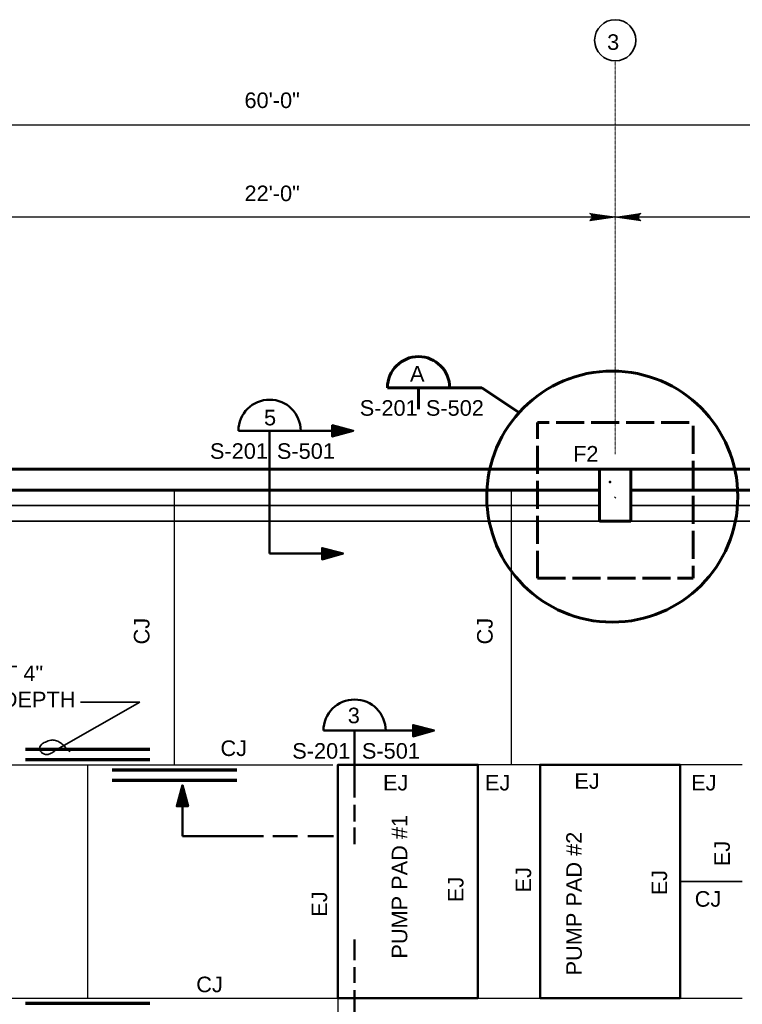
# Model space of a CAD drawing. Extents: x 325 to 1619, y 1797 to 2746.
# Tile 7 of 11: x 812 to 1091, y 2366 to 2746. Entities that reach past the tile are written whole.
import ezdxf

# ---------------------------------------------------------------- set-up
doc = ezdxf.new("R2010")
doc.units = 0
doc.header["$LTSCALE"] = 0.075
doc.header["$MEASUREMENT"] = 0
doc.linetypes.add('ACAD_ISO02W100', pattern=[180, 144, -36])
doc.linetypes.add('DGN Style 7', pattern=[0.701274, 0.315574, -0.140255, 0.105191, -0.140255])
for name, color, linetype, lineweight in [('40', 7, 'Continuous', 18), ('S-Anno-Dims', 33, 'Continuous', 35), ('S-Anno-Symb', 6, 'Continuous', 50), ('S-Anno-Text', 53, 'Continuous', 35), ('S-COLS-CNTR', 166, 'DGN Style 7', 0), ('S-Cols-Prim', 6, 'Continuous', 50), ('S-Fndn-Grbm', 4, 'Continuous', 60), ('S-Fndn-Peds', 4, 'Continuous', 60), ('S-Grid-Iden', 1, 'Continuous', 35), ('S-Join-Cnst', 3, 'Continuous', 30), ('S-Join-Ctrl', 1, 'Continuous', 35), ('S-Pads-Eqpm', 6, 'Continuous', 50), ('S-Slab-Dran', 25, 'Continuous', 35), ('S-Slab-Rbar', 7, 'Continuous', 70)]:
    doc.layers.add(name, color=color, linetype=linetype, lineweight=lineweight)
doc.styles.add('NOTES', font='romans.shx')
doc.styles.add('Text', font='ARIAL.TTF', dxfattribs={"height": 0.125})

# ---------------------------------------------------------------- blocks, each defined once
blk = doc.blocks.new('W10x19')
at = {"layer": 'S-Cols-Prim'}
blk.add_line((-195737.04, -508269.98), (-195736.79, -508269.73), dxfattribs=at)
blk.add_point((-195738.93, -508263.87), dxfattribs=at)
blk = doc.blocks.new('LARROW')
at = {"color": 0, "linetype": 'ByBlock', "lineweight": -2, "flags": 128}
blk.add_lwpolyline([(-4.93, 0.71), (0, 0), (-4.92, -0.71), (-4.77, -0.59), (-4.55, -0.38), (-4.44, -0.19), (-4.42, 0), (-4.46, 0.21), (-4.57, 0.41), (-4.79, 0.61), (-4.93, 0.71), (-0.15, 0.01), (-4.76, -0.67), (-4.62, -0.56), (-4.39, -0.34), (-4.32, -0.06), (-4.37, 0.22), (-4.5, 0.41), (-4.67, 0.57), (-4.78, 0.65), (-0.41, 0.01), (-4.56, -0.59), (-4.41, -0.49), (-4.33, -0.37), (-4.25, -0.21), (-4.21, 0.01), (-4.23, 0.19), (-4.32, 0.33), (-4.5, 0.44), (-4.61, 0.58), (-0.71, 0.01), (-4.33, -0.5), (-4.17, -0.3), (-4.12, -0.06), (-4.14, 0.22), (-4.45, 0.51), (-1.05, 0.02), (-4.12, -0.41), (-4.07, -0.26), (-3.98, -0.04), (-4.04, 0.21), (-4.28, 0.43), (-1.36, 0.02), (-4.01, -0.31), (-3.92, -0.14), (-3.88, 0.04), (-4.07, 0.33), (-1.73, 0.02), (-3.85, -0.24), (-3.79, -0.11), (-3.77, 0.04), (-3.92, 0.25), (-2.17, 0.02), (-3.71, -0.15), (-3.67, 0.05), (-3.81, 0.17), (-2.53, 0.02), (-3.61, -0.09), (-3.63, 0.1), (-2.9, 0.02), (-3.57, -0.03), (-3.59, 0.03), (-3.36, 0.03)], dxfattribs=at)

msp = doc.modelspace()

# ---------------------------------------------------------------- linework, layer by layer
at = {"layer": '40', "color": 211, "linetype": 'Continuous', "lineweight": 60}
for p, q in [((953.99572, 2604.21374, -0.00197), (990.43897, 2604.21374, -0.00197)), ((965.99572, 2604.21374, -0.00197), (965.99572, 2595.95774, -0.00197)), ((990.43897, 2604.21374, -0.00197), (1004.56297, 2594.78849, -0.00197))]:
    msp.add_line(p, q, dxfattribs=at)
msp.add_circle((1040.73797, 2562.20099, -0.00197), 48.4225, dxfattribs=at)
msp.add_arc((966.01012, 2604.22334, -0.00197), 12, 0, 180, dxfattribs=at)
at = {"layer": 'S-Anno-Dims', "lineweight": 30}
for p, q in [((1269.68189, 2705.57204), (549.96939, 2705.57204)), ((1041.88689, 2670.07204), (777.89189, 2670.07204)), ((1257.88189, 2670.07204), (1041.88689, 2670.07204))]:
    msp.add_line(p, q, dxfattribs=at)
at = {"layer": 'S-Anno-Symb'}
for p, q in [((896.54597, 2587.58987, -0.00197), (937.56747, 2587.58987, -0.00197)), ((908.54597, 2587.58987, -0.00197), (908.54597, 2540.19299, -0.00197)), ((908.54597, 2540.19299, -0.00197), (934.29435, 2540.19299, -0.00197)), ((929.33318, 2471.90604), (972.03518, 2471.90604)), ((941.33318, 2471.90604), (941.33318, 2446.06366)), ((874.90297, 2449.35533, -0.00197), (874.90297, 2431.1692, -0.00197)), ((941.33318, 2443.26991), (941.33318, 2436.88404)), ((941.33318, 2434.48929), (941.33318, 2428.10341)), ((874.90297, 2431.1692, -0.00197), (906.25834, 2431.1692, -0.00197)), ((909.85772, 2431.1692, -0.00197), (919.36597, 2431.1692, -0.00197)), ((923.25572, 2431.1692, -0.00197), (933.19609, 2431.1692, -0.00197)), ((941.33318, 2391.38591), (941.33318, 2383.40366)), ((941.33318, 2380.60979), (941.33318, 2374.62304)), ((941.33318, 2371.82929), (941.33318, 2343.79104))]:
    msp.add_line(p, q, dxfattribs=at)
at = {"layer": 'S-Anno-Symb', "elevation": -0.00197, "flags": 128}
for points in [[(940.84047, 2587.58987), (932.72847, 2589.74987), (932.72847, 2585.38187), (940.84047, 2587.58987), (932.80647, 2589.59987), (932.78847, 2585.53187), (940.48047, 2587.58387), (932.95647, 2589.40187), (932.89047, 2585.72987), (940.09647, 2587.58387), (933.17247, 2589.16187), (933.08847, 2585.98187), (939.65247, 2587.55987), (933.37047, 2588.95187), (933.33447, 2586.22187), (939.14247, 2587.54787), (933.57447, 2588.69987), (933.46647, 2586.40187), (938.54247, 2587.51787), (933.80847, 2588.43587), (933.69447, 2586.64187), (937.83447, 2587.51787), (934.07847, 2588.13587), (933.89847, 2586.93587), (937.18647, 2587.49987), (934.33047, 2587.86587), (934.12047, 2587.13387), (936.49047, 2587.46387), (934.45047, 2587.62587), (934.31247, 2587.30187), (935.33847, 2587.44587)], [(936.91272, 2540.19299), (928.80072, 2542.35299), (928.80072, 2537.98499), (936.91272, 2540.19299), (928.87872, 2542.20299), (928.86072, 2538.13499), (936.55272, 2540.18699), (929.02872, 2542.00499), (928.96272, 2538.33299), (936.16872, 2540.18699), (929.24472, 2541.76499), (929.16072, 2538.58499), (935.72472, 2540.16299), (929.44272, 2541.55499), (929.40672, 2538.82499), (935.21472, 2540.15099), (929.64672, 2541.30299), (929.53872, 2539.00499), (934.61472, 2540.12099), (929.88072, 2541.03899), (929.76672, 2539.24499), (933.90672, 2540.12099), (930.15072, 2540.73899), (929.97072, 2539.53899), (933.25872, 2540.10299), (930.40272, 2540.46899), (930.19272, 2539.73699), (932.56272, 2540.06699), (930.52272, 2540.22899), (930.38472, 2539.90499), (931.41072, 2540.04899)], [(874.90297, 2450.84833), (872.74297, 2442.73633), (877.11097, 2442.73633), (874.90297, 2450.84833), (872.89297, 2442.81433), (876.96097, 2442.79633), (874.90897, 2450.48833), (873.09097, 2442.96433), (876.76297, 2442.89833), (874.90897, 2450.10433), (873.33097, 2443.18033), (876.51097, 2443.09633), (874.93297, 2449.66033), (873.54097, 2443.37833), (876.27097, 2443.34233), (874.94497, 2449.15033), (873.79297, 2443.58233), (876.09097, 2443.47433), (874.97497, 2448.55033), (874.05697, 2443.81633), (875.85097, 2443.70233), (874.97497, 2447.84233), (874.35697, 2444.08633), (875.55697, 2443.90633), (874.99297, 2447.19433), (874.62697, 2444.33833), (875.35897, 2444.12833), (875.02897, 2446.49833), (874.86697, 2444.45833), (875.19097, 2444.32033), (875.04697, 2445.34633)]]:
    msp.add_lwpolyline(points, dxfattribs=at)
at = {"layer": 'S-Anno-Symb', "flags": 128}
msp.add_lwpolyline([(972.03518, 2471.90604), (963.92318, 2474.06604), (963.92318, 2469.69804), (972.03518, 2471.90604), (964.00118, 2473.91604), (963.98318, 2469.84804), (971.67518, 2471.90004), (964.15118, 2473.71804), (964.08518, 2470.04604), (971.29118, 2471.90004), (964.36718, 2473.47804), (964.28318, 2470.29804), (970.84718, 2471.87604), (964.56518, 2473.26804), (964.52918, 2470.53804), (970.33718, 2471.86404), (964.76918, 2473.01604), (964.66118, 2470.71804), (969.73718, 2471.83404), (965.00318, 2472.75204), (964.88918, 2470.95804), (969.02918, 2471.83404), (965.27318, 2472.45204), (965.09318, 2471.25204), (968.38118, 2471.81604), (965.52518, 2472.18204), (965.31518, 2471.45004), (967.68518, 2471.78004), (965.64518, 2471.94204), (965.50718, 2471.61804), (966.53318, 2471.76204)], dxfattribs=at)
at = {"layer": 'S-Anno-Symb'}
for centre in [(908.56037, 2587.59947, -0.00197), (941.34758, 2471.91564)]:
    msp.add_arc(centre, 12, 0, 180, dxfattribs=at)
at = {"layer": 'S-Anno-Text'}
for p, q in [((858.51219, 2482.85309, 0.00197), (825.64131, 2464.08859, 0.00197)), ((835.55381, 2482.85309, 0.00197), (858.51219, 2482.85309, 0.00197))]:
    msp.add_line(p, q, dxfattribs=at)
msp.add_open_spline([(825.64131, 2464.08859, 0.00197), (825.32865, 2463.82264, 0.00197), (824.99921, 2463.60965, 0.00197), (824.64456, 2463.40209, 0.00197), (824.25251, 2463.17265, 0.00197), (823.85081, 2462.99989, 0.00197), (823.42531, 2462.85122, 0.00197), (822.98738, 2462.6982, 0.00197), (822.50296, 2462.67635, 0.00197), (822.05294, 2462.73797, 0.00197), (821.63283, 2462.79549, 0.00197), (821.25891, 2462.94122, 0.00197), (820.88394, 2463.27272, 0.00197), (820.34959, 2463.74511, 0.00197), (820.0055, 2464.27284, 0.00197), (819.90381, 2464.82034, 0.00197), (819.80891, 2465.33133, 0.00197), (820.02482, 2465.96551, 0.00197), (820.46781, 2466.43434, 0.00197), (820.96637, 2466.96197, 0.00197), (821.4744, 2467.21875, 0.00197), (822.07281, 2467.49559, 0.00197), (822.7825, 2467.82392, 0.00197), (823.48205, 2468.09564, 0.00197), (824.22694, 2468.24859, 0.00197), (824.63579, 2468.33255, 0.00197), (825.07137, 2468.33734, 0.00197), (825.47944, 2468.24509, 0.00197), (826.09588, 2468.10574, 0.00197), (826.68329, 2467.89044, 0.00197), (827.24956, 2467.57672, 0.00197), (827.72337, 2467.31422, 0.00197), (828.17585, 2467.05694, 0.00197), (828.56644, 2466.69797, 0.00197), (829.00584, 2466.29414, 0.00197), (829.42191, 2465.87732, 0.00197), (829.84669, 2465.45984, 0.00197), (830.40929, 2464.90691, 0.00197), (830.96742, 2464.37107, 0.00197), (831.48544, 2463.76309, 0.00197)], degree=3, knots=[0, 0, 0, 0, 0.055451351, 0.055451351, 0.055451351, 0.11675053, 0.11675053, 0.11675053, 0.179841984, 0.179841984, 0.179841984, 0.238739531, 0.238739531, 0.238739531, 0.32267032, 0.32267032, 0.32267032, 0.401003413, 0.401003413, 0.401003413, 0.489160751, 0.489160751, 0.489160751, 0.5937119, 0.5937119, 0.5937119, 0.651097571, 0.651097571, 0.651097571, 0.737787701, 0.737787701, 0.737787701, 0.81032241, 0.81032241, 0.81032241, 0.891922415, 0.891922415, 0.891922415, 1, 1, 1, 1], dxfattribs=at)
at = {"layer": 'S-COLS-CNTR'}
msp.add_line((1041.88689, 2730.31204), (1041.88689, 2578.6228), dxfattribs=at)
at = {"layer": 'S-Fndn-Grbm'}
for p, q in [((745.89939, 2572.752), (1269.89939, 2572.752)), ((1035.83564, 2564.7445), (783.95564, 2564.7445)), ((1251.83564, 2564.7445), (1047.95564, 2564.7445))]:
    msp.add_line(p, q, dxfattribs=at)
at = {"layer": 'S-Fndn-Grbm', "linetype": 'ACAD_ISO02W100'}
msp.add_3dface([(1011.89564, 2530.74133), (1071.89564, 2530.74133), (1071.89564, 2590.74133), (1011.89564, 2590.74133)], dxfattribs=at)
at = {"layer": 'S-Fndn-Peds'}
for p, q in [((1035.83564, 2572.74695), (1035.83564, 2552.74133)), ((1047.95564, 2572.74695), (1047.95564, 2552.74133)), ((1047.95564, 2552.74133), (1035.83564, 2552.74133))]:
    msp.add_line(p, q, dxfattribs=at)
at = {"layer": 'S-Grid-Iden'}
msp.add_circle((1041.88689, 2738.2579), 7.94585, dxfattribs=at)
at = {"layer": 'S-Join-Cnst'}
for p, q in [((871.88511, 2458.75304), (871.88511, 2564.75304)), ((1001.87511, 2458.75304), (1001.87511, 2564.75304)), ((737.89511, 2458.75304), (932.89511, 2458.75304)), ((838.39511, 2368.75304), (838.39511, 2458.75304)), ((1012.89511, 2458.75304), (988.89511, 2458.75304)), ((1090.89511, 2458.75304), (1066.89511, 2458.75304)), ((1090.89511, 2413.73741), (1066.89511, 2413.73741)), ((737.89511, 2368.75304), (934.89511, 2368.75304)), ((934.89511, 2368.73741), (934.89511, 1980.89744)), ((988.89511, 2368.75304), (1012.89511, 2368.75304)), ((1066.89511, 2368.75304), (1090.89511, 2368.75304))]:
    msp.add_line(p, q, dxfattribs=at)
at = {"layer": 'S-Join-Ctrl'}
msp.add_line((1090.89511, 2413.75304), (1066.89511, 2413.75304), dxfattribs=at)
at = {"layer": 'S-Pads-Eqpm'}
for points in [[(934.89511, 2368.73741), (988.89511, 2368.73741), (988.89511, 2458.73741), (934.89511, 2458.73741)], [(1012.89511, 2368.73741), (1066.89511, 2368.73741), (1066.89511, 2458.73741), (1012.89511, 2458.73741)]]:
    msp.add_3dface(points, dxfattribs=at)
at = {"layer": 'S-Slab-Dran'}
for p, q in [((783.95564, 2558.73825), (1035.83564, 2558.73825)), ((1047.95564, 2558.73825), (1251.83564, 2558.73825)), ((783.95564, 2552.73825), (1035.83564, 2552.73825)), ((1047.95564, 2552.73825), (1251.83564, 2552.73825))]:
    msp.add_line(p, q, dxfattribs=at)
at = {"layer": 'S-Slab-Rbar'}
for p, q in [((814.39511, 2464.75304), (862.39511, 2464.75304)), ((814.39511, 2460.75304), (862.39511, 2460.75304)), ((847.88511, 2456.75304), (895.88511, 2456.75304)), ((847.88511, 2452.75304), (895.88511, 2452.75304)), ((814.39511, 2366.75304), (862.39511, 2366.75304))]:
    msp.add_line(p, q, dxfattribs=at)

# ---------------------------------------------------------------- block references
at = {"layer": 'S-Anno-Dims', "lineweight": 30, "xscale": 2, "yscale": 2, "zscale": 2}
msp.add_blockref('LARROW', (1041.88689, 2670.07204), dxfattribs=at)
at = {"layer": 'S-Anno-Dims', "lineweight": 30, "xscale": 2, "yscale": 2, "zscale": 2, "rotation": 180}
msp.add_blockref('LARROW', (1041.88689, 2670.07204), dxfattribs=at)
at = {"layer": 'S-Cols-Prim'}
msp.add_blockref('W10x19', (196778.75394, 510831.74166), dxfattribs=at)

# ---------------------------------------------------------------- texts
at = {"layer": '40', "color": 211, "linetype": 'Continuous', "lineweight": 35, "char_height": 5.9999999, "attachment_point": 1, "line_spacing_factor": 0.731627, "style": 'NOTES'}
for s, insert in [('\\fArial|b0|i0|c0|p39;A', (962.71318, 2612.59079, -0.00197)), ('\\fArial|b0|i0|c0|p39;S-201', (943.32381, 2599.40174, -0.00197)), ('\\fArial|b0|i0|c0|p39;S-502', (968.83372, 2599.40174, -0.00197))]:
    msp.add_mtext(s, dxfattribs=dict(at, insert=insert))
at = {"layer": 'S-Anno-Dims', "char_height": 6, "attachment_point": 1, "line_spacing_factor": 0.746425, "style": 'NOTES'}
for s, insert in [('\\fArial|b0|i0|c0|p39;60\'-0"', (898.86939, 2718.11702)), ('\\fArial|b0|i0|c0|p39;22\'-0"', (898.86939, 2682.19632))]:
    msp.add_mtext(s, dxfattribs=dict(at, insert=insert))
at = {"layer": 'S-Anno-Symb', "char_height": 5.9999999, "attachment_point": 1, "style": 'NOTES'}
for s, insert, line_spacing_factor in [('\\fArial|b0|i0|c0|p39;5', (906.40712, 2595.68615, -0.00197), 0.746422), ('\\fArial|b0|i0|c0|p39;S-201', (885.5607, 2582.77787, -0.00197), 0.746422), ('\\fArial|b0|i0|c0|p39;S-501', (911.38397, 2582.77787, -0.00197), 0.746422), ('\\fArial|b0|i0|c0|p39;3', (938.70867, 2480.76874), 0.749417), ('\\fArial|b0|i0|c0|p39;S-201', (917.29831, 2467.09404), 0.749417), ('\\fArial|b0|i0|c0|p39;S-501', (944.17118, 2467.09404), 0.749417)]:
    msp.add_mtext(s, dxfattribs=dict(at, insert=insert, line_spacing_factor=line_spacing_factor))
at = {"layer": 'S-Anno-Text', "char_height": 6, "attachment_point": 1, "style": 'NOTES'}
for s, insert, line_spacing_factor in [('\\fArial|b0|i0|c0|p39;F2', (1025.63512, 2581.7256), 0.73751), ('\\fArial|b0|i0|c0|p39;2-#4 X 4\'-0" AT 4"', (754.50432, 2497.02257, 0.00197), 0.743439), ('\\fArial|b0|i0|c0|p39;O.C. AT MID-DEPTH', (754.50432, 2486.91739, 0.00197), 0.743439), ('\\fArial|b0|i0|c0|p39;CJ', (889.60602, 2468.12627), 0.755442), ('\\fArial|b0|i0|c0|p39;EJ', (952.3118, 2454.82916), 0.749417), ('\\fArial|b0|i0|c0|p39;EJ', (991.6441, 2454.82916), 0.749417), ('\\fArial|b0|i0|c0|p39;EJ', (1026.11967, 2455.48809), 0.749417), ('\\fArial|b0|i0|c0|p39;EJ', (1071.14681, 2454.82916), 0.749417), ('\\fArial|b0|i0|c0|p39;CJ', (1072.54064, 2409.97411), 0.743439), ('\\fArial|b0|i0|c0|p39;CJ', (880.26401, 2376.99445), 0.758473)]:
    msp.add_mtext(s, dxfattribs=dict(at, insert=insert, line_spacing_factor=line_spacing_factor))
at = {"layer": 'S-Anno-Text', "char_height": 6, "attachment_point": 1, "rotation": 90, "style": 'NOTES'}
for s, insert, line_spacing_factor in [('\\fArial|b0|i0|c0|p39;CJ', (856.20579, 2505.17016), 0.755442), ('\\fArial|b0|i0|c0|p39;CJ', (988.59213, 2505.17016), 0.755442), ('\\fArial|b0|i0|c0|p39;PUMP PAD #1', (955.67053, 2383.94294), 0.749417), ('\\fArial|b0|i0|c0|p39;PUMP PAD #2', (1022.97028, 2377.47129), 0.749417), ('\\fArial|b0|i0|c0|p39;EJ', (1080.08511, 2419.60859), 0.752424), ('\\fArial|b0|i0|c0|p39;EJ', (1003.44407, 2409.48712), 0.752424), ('\\fArial|b0|i0|c0|p39;EJ', (1055.8765, 2408.39639), 0.752424), ('\\fArial|b0|i0|c0|p39;EJ', (977.33265, 2405.76686), 0.749417), ('\\fArial|b0|i0|c0|p39;EJ', (924.74902, 2400.11127), 0.749417)]:
    msp.add_mtext(s, dxfattribs=dict(at, insert=insert, line_spacing_factor=line_spacing_factor))
at = {"layer": 'S-Grid-Iden', "insert": (1038.75798, 2740.56857), "char_height": 6, "attachment_point": 1, "line_spacing_factor": 0.734566, "style": 'Text'}
msp.add_mtext('3', dxfattribs=at)

doc.saveas('drawing.dxf')
